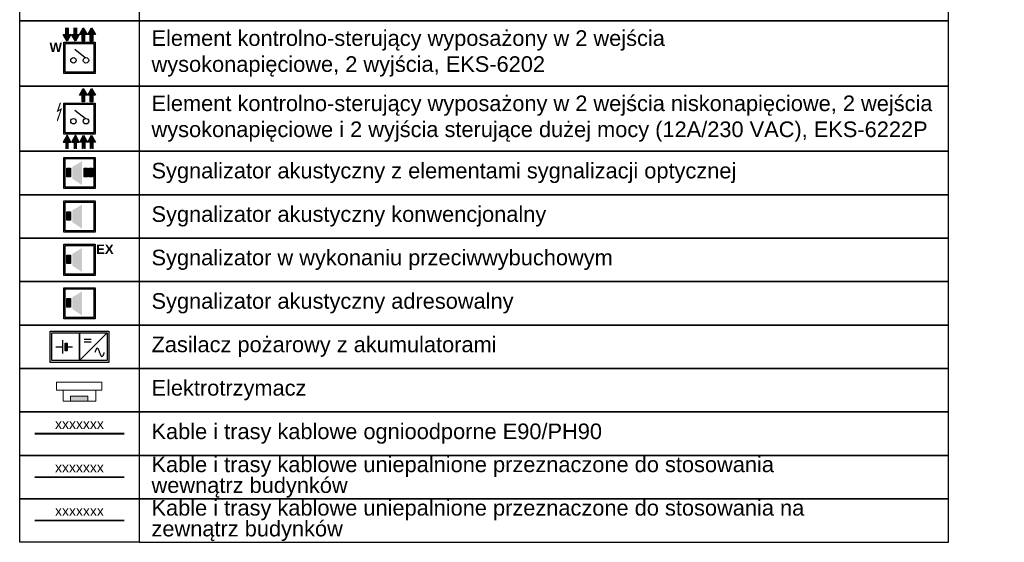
# Model space of a CAD drawing. Header units: millimetres. Extents: x 245 to 403, y 156 to 498.
# Tile 1 of 4: x 245 to 403, y 156 to 240. Entities that reach past the tile are written whole.
import ezdxf

# ---------------------------------------------------------------- set-up
doc = ezdxf.new("R2010")
doc.units = ezdxf.units.MM
doc.layers.add('SSP - Urzadzenia', color=1, linetype='Continuous', lineweight=25)
doc.styles.get("Standard").update_dxf_attribs({"font": 'arial.ttf'})

# ---------------------------------------------------------------- blocks, each defined once
blk = doc.blocks.new('SYGNALIZATOR AKUSTYCZNO OPTYCZNY')
at = {"layer": 'SSP - Urzadzenia', "color": 92, "linetype": 'Continuous'}
for p, q in [((55980.8, 6151.4), (55980.8, 6221.1)), ((55980.8, 6221.1), (56050.5, 6221.1)), ((55983.6, 6218.3), (56047.6, 6218.3)), ((55983.6, 6154.3), (55983.6, 6218.3)), ((56047.6, 6218.3), (56047.6, 6154.3)), ((56050.5, 6221.1), (56050.5, 6151.4)), ((56050.5, 6151.4), (55980.8, 6151.4)), ((56047.6, 6154.3), (55983.6, 6154.3))]:
    blk.add_line(p, q, dxfattribs=at)
at = {"layer": 'SSP - Urzadzenia', "color": 1, "linetype": 'Continuous', "ltscale": 10}
for p, q in [((55987.7, 6196.8), (55995.8, 6196.8)), ((55987.7, 6177.8), (55987.7, 6196.8)), ((55995.8, 6196.8), (55995.8, 6177.8)), ((56025.8, 6196.8), (56033.9, 6196.8)), ((56025.8, 6177.8), (56025.8, 6196.8)), ((56033.9, 6196.8), (56033.9, 6177.8)), ((55995.8, 6177.8), (55987.7, 6177.8)), ((56033.9, 6177.8), (56025.8, 6177.8))]:
    blk.add_line(p, q, dxfattribs=at)
at = {"layer": 'SSP - Urzadzenia', "color": 2, "linetype": 'Continuous', "ltscale": 10}
for p, q in [((56036.4, 6196.8), (56044.6, 6196.8)), ((56036.4, 6177.8), (56036.4, 6196.8)), ((56044.6, 6196.8), (56044.6, 6177.8)), ((56044.6, 6177.8), (56036.4, 6177.8))]:
    blk.add_line(p, q, dxfattribs=at)
at = {"layer": 'SSP - Urzadzenia', "color": 1, "linetype": 'Continuous', "ltscale": 10}
for points in [[(56021.1, 6159.3), (55999.7, 6199.9), (56021.1, 6212.5)], [(55987.7, 6177.8), (55987.7, 6196.8), (55995.8, 6177.8)], [(55995.8, 6177.8), (55987.7, 6196.8), (55995.8, 6196.8)], [(55999.7, 6173.2), (55999.7, 6199.9), (56021.1, 6159.3)], [(56025.8, 6177.8), (56025.8, 6196.8), (56033.9, 6177.8)], [(56033.9, 6177.8), (56025.8, 6196.8), (56033.9, 6196.8)]]:
    blk.add_solid(points, dxfattribs=at)
at = {"layer": 'SSP - Urzadzenia', "color": 2, "linetype": 'Continuous', "ltscale": 10}
for points in [[(56036.4, 6177.8), (56036.4, 6196.8), (56044.6, 6177.8)], [(56044.6, 6177.8), (56036.4, 6196.8), (56044.6, 6196.8)]]:
    blk.add_solid(points, dxfattribs=at)
blk = doc.blocks.new('SYGNALIZATOR AKUSTYCZY')
at = {"layer": 'SSP - Urzadzenia', "color": 5, "linetype": 'Continuous'}
for p, q in [((55980.8, 6004), (55980.8, 6073.7)), ((55980.8, 6073.7), (56050.5, 6073.7)), ((55983.6, 6070.9), (56047.6, 6070.9)), ((55983.6, 6006.9), (55983.6, 6070.9)), ((56047.6, 6070.9), (56047.6, 6006.9)), ((56050.5, 6073.7), (56050.5, 6004)), ((56050.5, 6004), (55980.8, 6004)), ((56047.6, 6006.9), (55983.6, 6006.9))]:
    blk.add_line(p, q, dxfattribs=at)
at = {"layer": 'SSP - Urzadzenia', "color": 1, "linetype": 'Continuous', "ltscale": 10}
for p, q in [((55987.7, 6049.4), (55995.8, 6049.4)), ((55987.7, 6030.4), (55987.7, 6049.4)), ((55995.8, 6030.4), (55987.7, 6030.4)), ((55995.8, 6049.4), (55995.8, 6030.4))]:
    blk.add_line(p, q, dxfattribs=at)
for points in [[(56021.1, 6011.9), (55999.7, 6052.5), (56021.1, 6065.1)], [(55999.7, 6025.8), (55999.7, 6052.5), (56021.1, 6011.9)], [(55987.7, 6030.4), (55987.7, 6049.4), (55995.8, 6030.4)], [(55995.8, 6030.4), (55987.7, 6049.4), (55995.8, 6049.4)]]:
    blk.add_solid(points, dxfattribs=at)
blk = doc.blocks.new('Elektrotrzymacz')
at = {"layer": 'SSP - Urzadzenia', "color": 1, "lineweight": 5}
for p, q in [((55480, 5481.2), (55581.5, 5481.2)), ((55480, 5462.9), (55480, 5481.2)), ((55581.5, 5481.2), (55581.5, 5462.9)), ((55581.5, 5462.9), (55480, 5462.9)), ((55495.4, 5462.9), (55568, 5462.9)), ((55495.4, 5438.3), (55495.4, 5462.9)), ((55568, 5462.9), (55568, 5438.3)), ((55568, 5438.3), (55495.4, 5438.3)), ((55550.7, 5449.2), (55511.9, 5449.2)), ((55511.9, 5449.2), (55511.9, 5438.3)), ((55511.9, 5438.3), (55550.7, 5438.3)), ((55550.7, 5438.3), (55550.7, 5449.2))]:
    blk.add_line(p, q, dxfattribs=at)
for points in [[(55511.9, 5438.3), (55511.9, 5449.2), (55550.7, 5438.3)], [(55550.7, 5438.3), (55511.9, 5449.2), (55550.7, 5449.2)]]:
    blk.add_solid(points, dxfattribs=at)
blk = doc.blocks.new('SYGNALIZATOR AKUSTYCZNY')
at = {"layer": 'SSP - Urzadzenia', "color": 92, "linetype": 'Continuous'}
for p, q in [((56039.1, 6397.2), (56039.1, 6480.9)), ((56039.1, 6480.9), (56122.7, 6480.9)), ((56042.5, 6477.4), (56119.3, 6477.4)), ((56042.5, 6400.6), (56042.5, 6477.4)), ((56119.3, 6477.4), (56119.3, 6400.6)), ((56122.7, 6480.9), (56122.7, 6397.2)), ((56122.7, 6397.2), (56039.1, 6397.2)), ((56119.3, 6400.6), (56042.5, 6400.6))]:
    blk.add_line(p, q, dxfattribs=at)
at = {"layer": 'SSP - Urzadzenia', "color": 1, "linetype": 'Continuous', "ltscale": 10}
for p, q in [((56047.4, 6451.7), (56057.2, 6451.7)), ((56047.4, 6428.9), (56047.4, 6451.7)), ((56057.2, 6451.7), (56057.2, 6428.9)), ((56057.2, 6428.9), (56047.4, 6428.9))]:
    blk.add_line(p, q, dxfattribs=at)
for points in [[(56087.5, 6406.7), (56061.8, 6455.4), (56087.5, 6470.5)], [(56047.4, 6428.9), (56047.4, 6451.7), (56057.2, 6428.9)], [(56057.2, 6428.9), (56047.4, 6451.7), (56057.2, 6451.7)], [(56061.8, 6423.3), (56061.8, 6455.4), (56087.5, 6406.7)]]:
    blk.add_solid(points, dxfattribs=at)
blk = doc.blocks.new('ZASILACZ POŻAROWY Z AKU.')
at = {"layer": 'SSP - Urzadzenia', "linetype": 'ByBlock', "lineweight": 25}
blk.add_hatch(color=1, dxfattribs=at).paths.add_polyline_path([(298.91, 116.283), (298.956, 116.283), (298.956, 116.11), (298.91, 116.11)])
at = {"layer": 'SSP - Urzadzenia', "color": 1, "linetype": 'Continuous', "lineweight": 25}
for p, q in [((298.573, 115.85), (298.573, 116.548)), ((298.573, 116.548), (299.231, 116.548)), ((298.612, 115.889), (298.612, 116.508)), ((298.612, 116.508), (299.231, 116.508)), ((299.231, 116.548), (299.889, 116.548)), ((299.231, 115.889), (299.231, 116.508)), ((299.231, 116.508), (299.231, 115.889)), ((299.231, 116.508), (299.85, 116.508)), ((299.85, 116.508), (299.85, 115.889)), ((299.889, 116.548), (299.889, 115.85)), ((299.231, 115.85), (298.573, 115.85)), ((299.231, 115.889), (298.612, 115.889)), ((299.85, 115.889), (299.231, 115.889)), ((299.889, 115.85), (299.231, 115.85))]:
    blk.add_line(p, q, dxfattribs=at)
at = {"layer": 'SSP - Urzadzenia', "color": 1, "lineweight": 25}
blk.add_line((299.231, 115.889), (299.85, 116.508), dxfattribs=at)
at = {"layer": 'SSP - Urzadzenia', "color": 1, "linetype": 'ByBlock', "lineweight": 25}
for p, q in [((298.702, 116.199), (298.851, 116.199)), ((298.85, 116.346), (298.85, 116.051)), ((298.956, 116.199), (299.078, 116.199)), ((299.495, 116.362), (299.336, 116.362)), ((299.495, 116.304), (299.336, 116.304))]:
    blk.add_line(p, q, dxfattribs=at)
blk.add_lwpolyline([(298.91, 116.283), (298.956, 116.283), (298.956, 116.11), (298.91, 116.11)], close=True, dxfattribs=at)
for centre, radius, start, end in [((301.22, 115.472), 1.749, 158.6355, 159.8437), ((299.941, 115.974), 0.375, 153.3123, 158.9409), ((299.645, 116.129), 0.042, 111.1977, 160.9896), ((299.611, 116.127), 0.0454, 19.3899, 65.4603), ((299.307, 115.971), 0.387, 20.8467, 26.3084), ((297.972, 115.452), 1.82, 19.9767, 21.1379), ((301.306, 116.664), 1.728, 199.9768, 201.1997), ((300.048, 116.174), 0.378, 200.8986, 206.4856), ((299.75, 116.02), 0.0431, 199.058, 247.6193), ((299.716, 116.02), 0.0443, 293.5142, 340.7559), ((299.415, 116.176), 0.383, 333.5946, 339.1113), ((298.118, 116.681), 1.775, 338.8156, 340.0062)]:
    blk.add_arc(centre, radius, start, end, dxfattribs=at)
blk = doc.blocks.new('EKS-6202 W')
at = {"layer": 'SSP - Urzadzenia', "color": 30, "linetype": 'Continuous', "ltscale": 4}
for p, q in [((-4.67, 3.21), (-4.67, 4.82)), ((-4.29, 4.82), (-4.29, 3.21)), ((-3.37, 3.21), (-3.37, 4.82)), ((-2.99, 4.82), (-2.99, 3.21)), ((-4.45, 2.67), (-5.09, 3.75)), ((-5.09, 3.75), (-3.86, 3.75)), ((-3.86, 3.75), (-4.45, 2.67)), ((-3.15, 2.67), (-3.79, 3.75)), ((-3.79, 3.75), (-2.56, 3.75)), ((-2.56, 3.75), (-3.15, 2.67))]:
    blk.add_line(p, q, dxfattribs=at)
at = {"layer": 'SSP - Urzadzenia', "color": 92, "linetype": 'Continuous', "ltscale": 4}
for p, q in [((-2.48, 3.75), (-1.89, 4.83)), ((-1.89, 4.83), (-1.25, 3.75)), ((-1.18, 3.75), (-0.59, 4.83)), ((-0.59, 4.83), (0.05, 3.75)), ((-1.25, 3.75), (-2.48, 3.75)), ((-2.06, 2.68), (-2.06, 4.29)), ((-1.67, 4.29), (-1.67, 2.68)), ((0.05, 3.75), (-1.18, 3.75)), ((-0.76, 2.68), (-0.76, 4.29)), ((-0.37, 4.29), (-0.37, 2.68)), ((-1.67, 2.68), (-2.06, 2.68)), ((-0.37, 2.68), (-0.76, 2.68))]:
    blk.add_line(p, q, dxfattribs=at)
at = {"layer": 'SSP - Urzadzenia', "color": 5, "linetype": 'Continuous'}
for p, q in [((-5, -2.5), (-5, 2.5)), ((-5, 2.5), (0, 2.5)), ((-4.8, -2.3), (-4.8, 2.3)), ((-4.8, 2.3), (-0.2, 2.3)), ((-0.2, 2.3), (-0.2, -2.3)), ((0, 2.5), (0, -2.5)), ((0, -2.5), (-5, -2.5)), ((-0.2, -2.3), (-4.8, -2.3))]:
    blk.add_line(p, q, dxfattribs=at)
at = {"layer": 'SSP - Urzadzenia', "color": 5}
blk.add_line((-1.6, 0), (-3.22, 1.31), dxfattribs=at)
for centre in [(-3.47, -0.41), (-1.46, -0.41)]:
    blk.add_circle(centre, 0.438, dxfattribs=at)
at = {"layer": 'SSP - Urzadzenia', "color": 30, "linetype": 'Continuous', "ltscale": 4}
for points in [[(-4.67, 3.21), (-4.67, 4.82), (-4.29, 3.21)], [(-4.29, 3.21), (-4.67, 4.82), (-4.29, 4.82)], [(-3.37, 3.21), (-3.37, 4.82), (-2.99, 3.21)], [(-2.99, 3.21), (-3.37, 4.82), (-2.99, 4.82)], [(-4.45, 2.67), (-5.09, 3.75), (-4.45, 3.75)], [(-4.45, 2.67), (-4.45, 3.75), (-3.86, 3.75)], [(-3.15, 2.67), (-3.79, 3.75), (-3.15, 3.75)], [(-3.15, 2.67), (-3.15, 3.75), (-2.56, 3.75)]]:
    blk.add_solid(points, dxfattribs=at)
at = {"layer": 'SSP - Urzadzenia', "color": 92, "linetype": 'Continuous', "ltscale": 4}
for points in [[(-1.89, 4.83), (-1.89, 3.75), (-2.48, 3.75)], [(-1.89, 4.83), (-1.25, 3.75), (-1.89, 3.75)], [(-0.59, 4.83), (-0.59, 3.75), (-1.18, 3.75)], [(-0.59, 4.83), (0.05, 3.75), (-0.59, 3.75)], [(-1.67, 4.29), (-1.67, 2.68), (-2.06, 4.29)], [(-2.06, 4.29), (-1.67, 2.68), (-2.06, 2.68)], [(-0.37, 4.29), (-0.37, 2.68), (-0.76, 4.29)], [(-0.76, 4.29), (-0.37, 2.68), (-0.76, 2.68)]]:
    blk.add_solid(points, dxfattribs=at)
at = {"layer": 'SSP - Urzadzenia', "color": 5, "linetype": 'Continuous', "insert": (-7.29, 2.44), "char_height": 1.5, "width": 1.7, "attachment_point": 1}
blk.add_mtext('\\fArial|b1|i0|c0|p0;W', dxfattribs=at)
blk = doc.blocks.new('EKS-6222P')
at = {"layer": 'SSP - Urzadzenia', "color": 92, "linetype": 'Continuous', "ltscale": 4}
for p, q in [((-2.48, 3.75), (-1.89, 4.83)), ((-1.89, 4.83), (-1.25, 3.75)), ((-1.18, 3.75), (-0.59, 4.83)), ((-0.59, 4.83), (0.05, 3.75)), ((-1.25, 3.75), (-2.48, 3.75)), ((-2.06, 2.68), (-2.06, 4.29)), ((-1.67, 4.29), (-1.67, 2.68)), ((0.05, 3.75), (-1.18, 3.75)), ((-0.76, 2.68), (-0.76, 4.29)), ((-0.37, 4.29), (-0.37, 2.68)), ((-1.67, 2.68), (-2.06, 2.68)), ((-0.37, 2.68), (-0.76, 2.68))]:
    blk.add_line(p, q, dxfattribs=at)
at = {"layer": 'SSP - Urzadzenia', "color": 5, "linetype": 'Continuous'}
for p, q in [((-5, -2.5), (-5, 2.5)), ((-5, 2.5), (0, 2.5)), ((-4.8, -2.3), (-4.8, 2.3)), ((-4.8, 2.3), (-0.2, 2.3)), ((-0.2, 2.3), (-0.2, -2.3)), ((0, 2.5), (0, -2.5)), ((0, -2.5), (-5, -2.5)), ((-0.2, -2.3), (-4.8, -2.3))]:
    blk.add_line(p, q, dxfattribs=at)
at = {"layer": 'SSP - Urzadzenia', "color": 5}
blk.add_line((-1.6, 0), (-3.22, 1.31), dxfattribs=at)
at = {"layer": 'SSP - Urzadzenia', "color": 30, "linetype": 'Continuous', "ltscale": 4}
for p, q in [((-4.45, -2.67), (-5.09, -3.75)), ((-3.86, -3.75), (-4.45, -2.67)), ((-3.15, -2.67), (-3.79, -3.75)), ((-2.56, -3.75), (-3.15, -2.67)), ((-2.44, -3.75), (-1.85, -2.67)), ((-1.85, -2.67), (-1.21, -3.75)), ((-1.14, -3.75), (-0.55, -2.67)), ((-0.55, -2.67), (0.09, -3.75)), ((-5.09, -3.75), (-3.86, -3.75)), ((-4.67, -3.21), (-4.67, -4.82)), ((-4.29, -4.82), (-4.29, -3.21)), ((-3.79, -3.75), (-2.56, -3.75)), ((-3.37, -3.21), (-3.37, -4.82)), ((-2.99, -4.82), (-2.99, -3.21)), ((-1.21, -3.75), (-2.44, -3.75)), ((-2.01, -4.82), (-2.01, -3.21)), ((-1.63, -3.21), (-1.63, -4.82)), ((0.09, -3.75), (-1.14, -3.75)), ((-0.71, -4.82), (-0.71, -3.21)), ((-0.33, -3.21), (-0.33, -4.82))]:
    blk.add_line(p, q, dxfattribs=at)
at = {"layer": 'SSP - Urzadzenia', "color": 5, "linetype": 'Continuous'}
blk.add_lwpolyline([(-5.54, 2.57, 0.18, 0.18, 0), (-5.99, 1.23, 0.18, 0.18, 0), (-5.42, 1.53, 0.18, 0.18, 0), (-5.87, 0.19, 0.42, 0, 0), (-6.09, -0.48, 0, 0, 0)], format="xyseb", dxfattribs=at)
at = {"layer": 'SSP - Urzadzenia', "color": 5}
for centre in [(-3.47, -0.41), (-1.46, -0.41)]:
    blk.add_circle(centre, 0.438, dxfattribs=at)
at = {"layer": 'SSP - Urzadzenia', "color": 92, "linetype": 'Continuous', "ltscale": 4}
for points in [[(-1.89, 4.83), (-1.89, 3.75), (-2.48, 3.75)], [(-1.89, 4.83), (-1.25, 3.75), (-1.89, 3.75)], [(-0.59, 4.83), (-0.59, 3.75), (-1.18, 3.75)], [(-0.59, 4.83), (0.05, 3.75), (-0.59, 3.75)], [(-1.67, 4.29), (-1.67, 2.68), (-2.06, 4.29)], [(-2.06, 4.29), (-1.67, 2.68), (-2.06, 2.68)], [(-0.37, 4.29), (-0.37, 2.68), (-0.76, 4.29)], [(-0.76, 4.29), (-0.37, 2.68), (-0.76, 2.68)]]:
    blk.add_solid(points, dxfattribs=at)
at = {"layer": 'SSP - Urzadzenia', "color": 30, "linetype": 'Continuous', "ltscale": 4}
for points in [[(-4.45, -2.67), (-5.09, -3.75), (-4.45, -3.75)], [(-4.45, -2.67), (-4.45, -3.75), (-3.86, -3.75)], [(-3.15, -2.67), (-3.79, -3.75), (-3.15, -3.75)], [(-3.15, -2.67), (-3.15, -3.75), (-2.56, -3.75)], [(-1.85, -2.67), (-1.85, -3.75), (-2.44, -3.75)], [(-1.85, -2.67), (-1.21, -3.75), (-1.85, -3.75)], [(-0.55, -2.67), (-0.55, -3.75), (-1.14, -3.75)], [(-0.55, -2.67), (0.09, -3.75), (-0.55, -3.75)], [(-4.67, -3.21), (-4.67, -4.82), (-4.29, -3.21)], [(-4.29, -3.21), (-4.67, -4.82), (-4.29, -4.82)], [(-3.37, -3.21), (-3.37, -4.82), (-2.99, -3.21)], [(-2.99, -3.21), (-3.37, -4.82), (-2.99, -4.82)], [(-1.63, -3.21), (-1.63, -4.82), (-2.01, -3.21)], [(-2.01, -3.21), (-1.63, -4.82), (-2.01, -4.82)], [(-0.33, -3.21), (-0.33, -4.82), (-0.71, -3.21)], [(-0.71, -3.21), (-0.33, -4.82), (-0.71, -4.82)]]:
    blk.add_solid(points, dxfattribs=at)
blk = doc.blocks.new('SYGNALIZATOR EX')
at = {"layer": 'SSP - Urzadzenia', "color": 92, "linetype": 'Continuous'}
for p, q in [((-5, -2.5), (-5, 2.5)), ((-5, 2.5), (0, 2.5)), ((-4.8, 2.3), (-0.2, 2.3)), ((-4.8, -2.3), (-4.8, 2.3)), ((-0.2, 2.3), (-0.2, -2.3)), ((0, 2.5), (0, -2.5)), ((0, -2.5), (-5, -2.5)), ((-0.2, -2.3), (-4.8, -2.3))]:
    blk.add_line(p, q, dxfattribs=at)
at = {"layer": 'SSP - Urzadzenia', "color": 1, "linetype": 'Continuous', "ltscale": 10}
for p, q in [((-4.5, 0.76), (-3.92, 0.76)), ((-4.5, -0.61), (-4.5, 0.76)), ((-3.92, 0.76), (-3.92, -0.61)), ((-3.92, -0.61), (-4.5, -0.61))]:
    blk.add_line(p, q, dxfattribs=at)
for points in [[(-2.11, -1.93), (-3.64, 0.98), (-2.11, 1.88)], [(-4.5, -0.61), (-4.5, 0.76), (-3.92, -0.61)], [(-3.92, -0.61), (-4.5, 0.76), (-3.92, 0.76)], [(-3.64, -0.94), (-3.64, 0.98), (-2.11, -1.93)]]:
    blk.add_solid(points, dxfattribs=at)
at = {"layer": 'SSP - Urzadzenia', "linetype": 'Continuous', "insert": (0.18, 2.45), "char_height": 1.5, "width": 1.7, "attachment_point": 1}
blk.add_mtext('\\fArial|b1|i0|c0|p0;EX', dxfattribs=at)

msp = doc.modelspace()

# ---------------------------------------------------------------- linework, layer by layer
for points in [[(264.17, 239.64), (245, 239.64), (245, 250.1), (264.17, 250.1)], [(264.17, 239.64), (393.87, 239.64), (393.87, 250.1), (264.17, 250.1)], [(264.17, 229.19), (245, 229.19), (245, 239.64), (264.17, 239.64)], [(264.17, 229.19), (393.87, 229.19), (393.87, 239.64), (264.17, 239.64)], [(264.17, 218.73), (245, 218.73), (245, 229.19), (264.17, 229.19)], [(264.17, 218.73), (393.87, 218.73), (393.87, 229.19), (264.17, 229.19)], [(264.17, 211.76), (245, 211.76), (245, 218.73), (264.17, 218.73)], [(264.17, 211.76), (393.87, 211.76), (393.87, 218.73), (264.17, 218.73)], [(264.17, 204.79), (245, 204.79), (245, 211.76), (264.17, 211.76)], [(264.17, 204.79), (393.87, 204.79), (393.87, 211.76), (264.17, 211.76)], [(264.17, 197.82), (245, 197.82), (245, 204.79), (264.17, 204.79)], [(264.17, 197.82), (393.87, 197.82), (393.87, 204.79), (264.17, 204.79)], [(264.17, 190.85), (245, 190.85), (245, 197.82), (264.17, 197.82)], [(264.17, 190.85), (393.87, 190.85), (393.87, 197.82), (264.17, 197.82)], [(264.17, 183.88), (245, 183.88), (245, 190.85), (264.17, 190.85)], [(264.17, 183.88), (393.87, 183.88), (393.87, 190.85), (264.17, 190.85)], [(264.17, 176.91), (245, 176.91), (245, 183.88), (264.17, 183.88)], [(264.17, 176.91), (393.87, 176.91), (393.87, 183.88), (264.17, 183.88)], [(264.17, 169.94), (245, 169.94), (245, 176.91), (264.17, 176.91)], [(264.17, 169.94), (393.87, 169.94), (393.87, 176.91), (264.17, 176.91)], [(264.17, 162.97), (245, 162.97), (245, 169.94), (264.17, 169.94)], [(264.17, 162.97), (393.87, 162.97), (393.87, 169.94), (264.17, 169.94)], [(264.17, 156), (245, 156), (245, 162.97), (264.17, 162.97)], [(264.17, 156), (393.87, 156), (393.87, 162.97), (264.17, 162.97)]]:
    msp.add_lwpolyline(points, close=True)
at = {"layer": 'SSP - Urzadzenia', "color": 1, "const_width": 0.3}
msp.add_lwpolyline([(247.38, 173.43), (261.78, 173.43)], dxfattribs=at)
at = {"layer": 'SSP - Urzadzenia', "color": 3, "const_width": 0.3}
msp.add_lwpolyline([(247.38, 166.46), (261.78, 166.46)], dxfattribs=at)
at = {"layer": 'SSP - Urzadzenia', "color": 5, "const_width": 0.3}
msp.add_lwpolyline([(247.38, 159.49), (261.78, 159.49)], dxfattribs=at)

# ---------------------------------------------------------------- block references
at = {"layer": 'SSP - Urzadzenia'}
for name, p in [('EKS-6202 W', (257.08, 233.72)), ('EKS-6222P', (257.08, 223.96)), ('SYGNALIZATOR EX', (257.08, 201.31))]:
    msp.add_blockref(name, p, dxfattribs=at)
for name, p, xscale, yscale, zscale in [('SYGNALIZATOR AKUSTYCZNO OPTYCZNY', (-3762.89, -228.43), 0.0717205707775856, 0.0717205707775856, 0.0717205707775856), ('SYGNALIZATOR AKUSTYCZY', (-3762.89, -238.77), 0.0717205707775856, 0.0717205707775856, 0.0717205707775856), ('ZASILACZ POŻAROWY Z AKU.', (-1891.52, -646.02), 7.172057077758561, 7.172057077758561, 7.172057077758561), ('Elektrotrzymacz', (-3728.18, -211.4), 0.0717205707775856, 0.0717205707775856, 0.0717205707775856)]:
    msp.add_blockref(name, p, dxfattribs=dict(at, xscale=xscale, yscale=yscale, zscale=zscale))
at = {"layer": 'SSP - Urzadzenia', "color": 3, "xscale": 0.05976714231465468, "yscale": 0.05976714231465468, "zscale": 0.05976714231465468}
msp.add_blockref('SYGNALIZATOR AKUSTYCZNY', (-3097.21, -176.57), dxfattribs=at)

# ---------------------------------------------------------------- texts
at = {"char_height": 2.5, "attachment_point": 4}
for s, insert, width in [('Element kontrolno-sterujący wyposażony w 2 wejścia wysokonapięciowe, 2 wyjścia, EKS-6202', (266.13, 234.42), 106.5), ('Element kontrolno-sterujący wyposażony w 2 wejścia niskonapięciowe, 2 wejścia wysokonapięciowe i 2 wyjścia sterujące dużej mocy (12A/230 VAC), EKS-6222P', (266.13, 223.96), 145.2282), ('Sygnalizator akustyczny z elementami sygnalizacji optycznej', (266.13, 215.25), 106.5), ('Sygnalizator akustyczny konwencjonalny', (266.13, 208.28), 106.5), ('Sygnalizator w wykonaniu przeciwwybuchowym', (266.13, 201.31), 106.5), ('Sygnalizator akustyczny adresowalny', (266.13, 194.34), 106.5), ('Zasilacz pożarowy z akumulatorami', (266.13, 187.37), 106.5), ('Elektrotrzymacz ', (266.13, 180.4), 106.5), ('Kable i trasy kablowe ognioodporne E90/PH90', (266.13, 173.43), 106.5)]:
    msp.add_mtext(s, dxfattribs=dict(at, insert=insert, width=width))
at = {"char_height": 2.5, "width": 106.5, "attachment_point": 4, "line_spacing_factor": 0.8}
for s, insert in [('Kable i trasy kablowe uniepalnione przeznaczone do stosowania wewnątrz budynków', (266.13, 166.46)), ('Kable i trasy kablowe uniepalnione przeznaczone do stosowania na zewnątrz budynków', (266.13, 159.49))]:
    msp.add_mtext(s, dxfattribs=dict(at, insert=insert))
at = {"layer": 'SSP - Urzadzenia', "color": 1, "insert": (254.58, 174.99), "char_height": 1.6, "width": 19.1694, "attachment_point": 5}
msp.add_mtext('xxxxxxx', dxfattribs=at)
at = {"layer": 'SSP - Urzadzenia', "color": 3, "insert": (254.58, 168.02), "char_height": 1.6, "width": 19.1694, "attachment_point": 5}
msp.add_mtext('xxxxxxx', dxfattribs=at)
at = {"layer": 'SSP - Urzadzenia', "color": 5, "insert": (254.58, 161.05), "char_height": 1.6, "width": 19.1694, "attachment_point": 5}
msp.add_mtext('xxxxxxx', dxfattribs=at)

doc.saveas('drawing.dxf')
